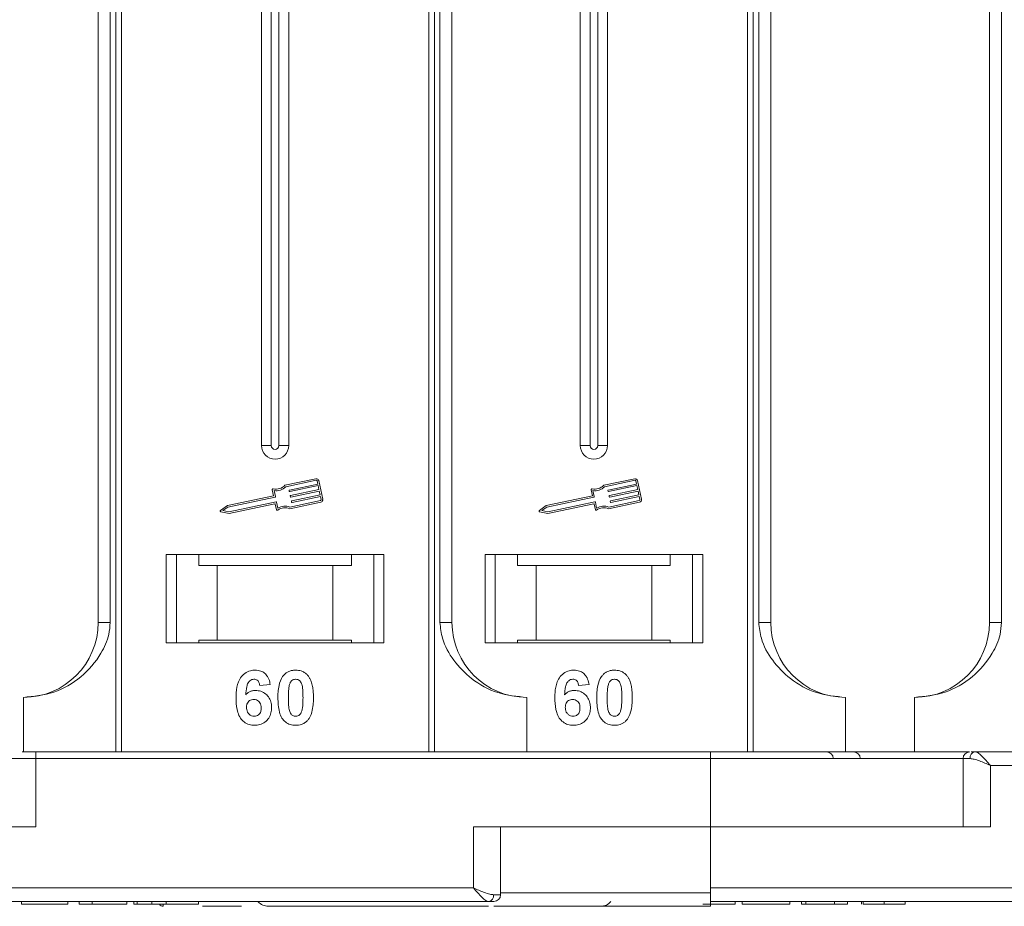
# Model space of a CAD drawing. Header units: millimetres. Extents: x -1004 to 529, y -22 to 1052.
# Tile 19 of 78: x -221 to -149, y 196 to 261. Entities that reach past the tile are written whole.
import ezdxf

# ---------------------------------------------------------------- set-up
doc = ezdxf.new("R2010")
doc.units = ezdxf.units.MM

msp = doc.modelspace()

# ---------------------------------------------------------------- linework, layer by layer
at = {"color": 7, "linetype": 'Continuous', "lineweight": 15}
for p, q in [((-215.232, 332.676), (-215.232, 217.176)), ((-214.346, 217.176), (-214.346, 332.676)), ((-213.939, 332.676), (-213.939, 207.676)), ((-213.52, 207.676), (-213.52, 332.676)), ((-203.232, 332.676), (-203.232, 230.176)), ((-202.517, 332.676), (-202.517, 230.176)), ((-201.947, 230.176), (-201.947, 332.676)), ((-201.232, 230.176), (-201.232, 332.676)), ((-190.944, 332.676), (-190.944, 207.676)), ((-190.525, 207.676), (-190.525, 332.676)), ((-190.117, 332.676), (-190.117, 217.176)), ((-189.232, 217.176), (-189.232, 332.676)), ((-179.802, 332.676), (-179.802, 230.176)), ((-179.087, 332.676), (-179.087, 230.176)), ((-178.517, 230.176), (-178.517, 332.676)), ((-177.802, 230.176), (-177.802, 332.676)), ((-167.514, 332.676), (-167.514, 207.676)), ((-167.095, 207.676), (-167.095, 332.676)), ((-166.688, 332.676), (-166.688, 217.176)), ((-165.802, 217.176), (-165.802, 332.676)), ((-149.732, 332.676), (-149.732, 217.176)), ((-148.846, 217.176), (-148.846, 332.676)), ((-202.517, 230.176), (-203.232, 230.176)), ((-201.232, 230.176), (-201.947, 230.176)), ((-179.087, 230.176), (-179.802, 230.176)), ((-177.802, 230.176), (-178.517, 230.176)), ((-199.235, 227.742), (-201.514, 227.261)), ((-199.211, 227.627), (-201.454, 227.153)), ((-201.175, 226.912), (-199.093, 227.352)), ((-199.069, 227.237), (-201.151, 226.797)), ((-199.093, 227.352), (-199.141, 227.582)), ((-199.008, 226.95), (-199.069, 227.237)), ((-198.735, 226.227), (-199.027, 227.606)), ((-175.806, 227.742), (-178.084, 227.261)), ((-175.782, 227.627), (-178.024, 227.153)), ((-177.746, 226.912), (-175.663, 227.352)), ((-175.639, 227.237), (-177.722, 226.797)), ((-175.663, 227.352), (-175.712, 227.582)), ((-175.578, 226.95), (-175.639, 227.237)), ((-175.306, 226.227), (-175.597, 227.606)), ((-202.342, 226.486), (-205.741, 225.768)), ((-202.436, 226.93), (-202.342, 226.486)), ((-202.303, 226.868), (-202.209, 226.424)), ((-201.186, 226.82), (-201.198, 226.877)), ((-201.091, 226.51), (-199.008, 226.95)), ((-198.984, 226.835), (-201.066, 226.395)), ((-201.006, 226.108), (-198.923, 226.548)), ((-198.923, 226.548), (-198.984, 226.835)), ((-178.913, 226.486), (-182.311, 225.768)), ((-179.007, 226.93), (-178.913, 226.486)), ((-178.873, 226.868), (-178.78, 226.424)), ((-177.757, 226.82), (-177.769, 226.877)), ((-177.661, 226.51), (-175.578, 226.95)), ((-175.554, 226.835), (-177.637, 226.395)), ((-177.576, 226.108), (-175.493, 226.548)), ((-175.493, 226.548), (-175.554, 226.835)), ((-205.741, 225.768), (-206.243, 225.417)), ((-202.232, 226.389), (-205.693, 225.658)), ((-205.62, 225.313), (-202.159, 226.044)), ((-205.619, 225.193), (-202.25, 225.905)), ((-202.215, 225.882), (-202.127, 225.467)), ((-202.124, 226.022), (-202.03, 225.577)), ((-201.15, 225.537), (-198.871, 226.019)), ((-201.138, 225.66), (-198.895, 226.133)), ((-201.101, 226.418), (-201.113, 226.475)), ((-201.016, 226.016), (-201.028, 226.073)), ((-198.899, 226.433), (-200.981, 225.993)), ((-198.85, 226.203), (-198.899, 226.433)), ((-182.311, 225.768), (-182.813, 225.417)), ((-178.802, 226.389), (-182.264, 225.658)), ((-182.191, 225.313), (-178.729, 226.044)), ((-182.19, 225.193), (-178.82, 225.905)), ((-178.785, 225.882), (-178.697, 225.467)), ((-178.695, 226.022), (-178.601, 225.577)), ((-177.72, 225.537), (-175.442, 226.019)), ((-177.709, 225.66), (-175.466, 226.133)), ((-177.672, 226.418), (-177.684, 226.475)), ((-177.587, 226.016), (-177.599, 226.073)), ((-175.469, 226.433), (-177.552, 225.993)), ((-175.421, 226.203), (-175.469, 226.433)), ((-206.221, 225.311), (-205.619, 225.193)), ((-205.693, 225.658), (-206.062, 225.4)), ((-206.062, 225.4), (-205.62, 225.313)), ((-182.791, 225.311), (-182.19, 225.193)), ((-182.264, 225.658), (-182.633, 225.4)), ((-182.633, 225.4), (-182.191, 225.313)), ((-194.232, 222.176), (-210.232, 222.176)), ((-210.232, 222.176), (-210.232, 215.676)), ((-209.482, 215.676), (-209.482, 222.176)), ((-207.845, 222.176), (-207.845, 221.376)), ((-196.618, 221.376), (-196.618, 222.176)), ((-194.982, 222.176), (-194.982, 215.676)), ((-194.232, 215.676), (-194.232, 222.176)), ((-170.802, 222.176), (-186.802, 222.176)), ((-186.802, 222.176), (-186.802, 215.676)), ((-186.052, 215.676), (-186.052, 222.176)), ((-184.416, 222.176), (-184.416, 221.376)), ((-173.189, 221.376), (-173.189, 222.176)), ((-171.552, 222.176), (-171.552, 215.676)), ((-170.802, 215.676), (-170.802, 222.176)), ((-207.845, 221.376), (-206.482, 221.376)), ((-206.482, 221.376), (-206.482, 215.876)), ((-206.482, 221.376), (-197.982, 221.376)), ((-197.982, 215.876), (-197.982, 221.376)), ((-197.982, 221.376), (-196.618, 221.376)), ((-184.416, 221.376), (-183.052, 221.376)), ((-183.052, 221.376), (-183.052, 215.876)), ((-183.052, 221.376), (-174.552, 221.376)), ((-174.552, 215.876), (-174.552, 221.376)), ((-174.552, 221.376), (-173.189, 221.376)), ((-215.232, 217.176), (-214.346, 217.176)), ((-190.117, 217.176), (-189.232, 217.176)), ((-166.688, 217.176), (-165.802, 217.176)), ((-149.732, 217.176), (-148.846, 217.176)), ((-210.232, 215.676), (-194.232, 215.676)), ((-206.482, 215.876), (-207.845, 215.876)), ((-207.845, 215.676), (-207.845, 215.876)), ((-206.482, 215.876), (-197.982, 215.876)), ((-196.618, 215.876), (-197.982, 215.876)), ((-196.618, 215.876), (-196.618, 215.676)), ((-186.802, 215.676), (-170.802, 215.676)), ((-183.052, 215.876), (-184.416, 215.876)), ((-184.416, 215.676), (-184.416, 215.876)), ((-183.052, 215.876), (-174.552, 215.876)), ((-173.189, 215.876), (-174.552, 215.876)), ((-173.189, 215.876), (-173.189, 215.676)), ((-202.591, 212.631), (-203.36, 212.547)), ((-179.161, 212.631), (-179.93, 212.547)), ((-220.732, 207.676), (-220.732, 211.676)), ((-183.732, 211.676), (-183.732, 207.676)), ((-160.302, 211.676), (-160.302, 207.676)), ((-155.232, 207.676), (-155.232, 211.676)), ((-219.803, 207.176), (-219.803, 207.676)), ((-170.232, 207.676), (-219.803, 207.676)), ((-170.232, 207.176), (-170.232, 207.676)), ((-155.232, 207.676), (-151.242, 207.676)), ((-79.232, 207.676), (-150.787, 207.676)), ((-221.803, 207.176), (-219.803, 207.176)), ((-219.803, 202.176), (-219.803, 207.176)), ((-219.803, 207.176), (-170.232, 207.176)), ((-170.232, 207.176), (-170.232, 202.176)), ((-170.232, 207.176), (-151.669, 207.176)), ((-151.669, 207.176), (-151.669, 202.176)), ((-151.159, 207.176), (-151.669, 207.176)), ((-149.669, 202.176), (-149.669, 206.676)), ((-149.669, 206.676), (-79.232, 206.676)), ((-237.232, 202.176), (-219.803, 202.176)), ((-170.232, 202.176), (-187.66, 202.176)), ((-187.66, 202.176), (-187.66, 197.676)), ((-185.66, 197.176), (-185.66, 202.176)), ((-170.232, 197.676), (-170.232, 202.176)), ((-170.232, 202.176), (-149.669, 202.176)), ((-187.66, 197.676), (-237.232, 197.676)), ((-134.772, 197.676), (-170.232, 197.676)), ((-170.232, 197.326), (-170.232, 197.676)), ((-186.169, 197.176), (-185.66, 197.176)), ((-185.66, 197.326), (-170.232, 197.326)), ((-237.232, 196.676), (-186.542, 196.676)), ((-237.232, 196.676), (-212.604, 196.676)), ((-220.873, 196.676), (-220.873, 196.476)), ((-220.873, 196.476), (-217.475, 196.476)), ((-217.475, 196.676), (-217.475, 196.476)), ((-216.642, 196.676), (-216.642, 196.476)), ((-216.642, 196.476), (-215.68, 196.476)), ((-215.68, 196.676), (-215.68, 196.476)), ((-215.68, 196.476), (-213.116, 196.476)), ((-213.116, 196.676), (-213.116, 196.476)), ((-212.604, 196.676), (-212.604, 196.476)), ((-212.38, 196.676), (-212.38, 196.476)), ((-211.292, 196.676), (-211.292, 196.476)), ((-210.452, 196.326), (-210.452, 196.326)), ((-210.239, 196.676), (-210.239, 196.476)), ((-207.86, 196.676), (-207.86, 196.476)), ((-170.232, 196.676), (-135.232, 196.676)), ((-170.232, 196.676), (-143.802, 196.676)), ((-168.43, 196.676), (-168.43, 196.476)), ((-167.918, 196.476), (-167.918, 196.676)), ((-167.918, 196.476), (-164.392, 196.476)), ((-164.392, 196.676), (-164.392, 196.476)), ((-163.559, 196.676), (-163.559, 196.476)), ((-163.559, 196.476), (-163.238, 196.476)), ((-163.238, 196.676), (-163.238, 196.476)), ((-163.238, 196.476), (-161.123, 196.476)), ((-161.123, 196.476), (-161.123, 196.676)), ((-161.123, 196.476), (-160.161, 196.476)), ((-160.161, 196.676), (-160.161, 196.476)), ((-159.136, 196.676), (-159.136, 196.476)), ((-159.026, 196.676), (-159.026, 196.476)), ((-157.475, 196.676), (-157.475, 196.476)), ((-155.93, 196.676), (-155.93, 196.476))]:
    msp.add_line(p, q, dxfattribs=at)
for centre, radius, start, end in [((-202.232, 230.176), 1, 180, 0), ((-202.232, 230.176), 0.285, 180, 0), ((-178.802, 230.176), 1, 180, 0), ((-178.802, 230.176), 0.285, 180, 0), ((-202.16, 227.848), 0.873, 256.41469, 317.74736), ((-199.199, 227.57), 0.176, 11.9297, 101.9297), ((-199.199, 227.57), 0.0587, 11.9297, 101.9297), ((-178.73, 227.848), 0.873, 256.41469, 317.74736), ((-175.769, 227.57), 0.176, 11.9297, 101.9297), ((-175.769, 227.57), 0.0587, 11.9297, 101.9297), ((-202.379, 226.942), 0.0587, 76.41469, 191.9297), ((-202.16, 227.848), 0.99, 261.69305, 315.48899), ((-201.169, 226.883), 0.0294, 101.9297, 191.9297), ((-201.157, 226.826), 0.0294, 191.9297, 281.9297), ((-201.084, 226.481), 0.0294, 101.9297, 191.9297), ((-178.949, 226.942), 0.0587, 76.41469, 191.9297), ((-178.73, 227.848), 0.99, 261.69305, 315.48899), ((-177.74, 226.883), 0.0294, 101.9297, 191.9297), ((-177.728, 226.826), 0.0294, 191.9297, 281.9297), ((-177.655, 226.481), 0.0294, 101.9297, 191.9297), ((-202.243, 225.876), 0.0294, 11.9297, 101.9297), ((-202.238, 226.418), 0.0294, 281.9297, 11.9297), ((-202.153, 226.015), 0.0294, 11.9297, 101.9297), ((-201.072, 226.424), 0.0294, 191.9297, 281.9297), ((-200.999, 226.079), 0.0294, 101.9297, 191.9297), ((-200.987, 226.022), 0.0294, 191.9297, 281.9297), ((-198.908, 226.191), 0.0587, 281.9297, 11.9297), ((-198.908, 226.191), 0.176, 281.9297, 11.9297), ((-178.814, 225.876), 0.0294, 11.9297, 101.9297), ((-178.808, 226.418), 0.0294, 281.9297, 11.9297), ((-178.723, 226.015), 0.0294, 11.9297, 101.9297), ((-177.643, 226.424), 0.0294, 191.9297, 281.9297), ((-177.57, 226.079), 0.0294, 101.9297, 191.9297), ((-177.558, 226.022), 0.0294, 191.9297, 281.9297), ((-175.478, 226.191), 0.0587, 281.9297, 11.9297), ((-175.478, 226.191), 0.176, 281.9297, 11.9297), ((-206.209, 225.369), 0.0587, 124.95116, 258.90824), ((-202.069, 225.479), 0.0587, 191.9297, 307.44471), ((-201.503, 224.739), 0.873, 66.11204, 127.44471), ((-201.503, 224.739), 0.99, 68.37041, 122.16635), ((-182.78, 225.369), 0.0587, 124.95116, 258.90824), ((-178.64, 225.479), 0.0587, 191.9297, 307.44471), ((-178.074, 224.739), 0.873, 66.11204, 127.44471), ((-178.074, 224.739), 0.99, 68.37041, 122.16635), ((-220.732, 217.176), 5.5, 270, 0), ((-183.732, 217.176), 5.5, 180, 270), ((-160.302, 217.176), 5.5, 180, 270), ((-155.232, 217.176), 5.5, 270, 0), ((-161.714, 207.176), 0.5, 0, 90), ((-159.731, 207.176), 0.5, 0, 90), ((-151.169, 207.176), 0.5, 90, 180), ((-150.712, 207.231), 0.451, 99.5202, 187.08135), ((-186.617, 197.12), 0.451, 279.5202, 7.08135), ((-186.16, 197.176), 0.5, 270, 0), ((-210.452, 196.676), 0.35, 215.64347, 270.00182), ((-202.732, 197.326), 1, 221.2946, 270), ((-178.302, 197.326), 1, 270, 319.04573)]:
    msp.add_arc(centre, radius, start, end, dxfattribs=at)
for points, knots in [([(-220.732, 211.676), (-219.972, 211.752), (-218.452, 211.905), (-216.43, 213.094), (-215.098, 214.645), (-214.437, 216.089), (-214.371, 216.881), (-214.346, 217.176)], [0, 0, 0, 0, 0.249096, 0.498243, 0.745205, 0.90541, 1, 1, 1, 1]), ([(-190.117, 217.176), (-190.074, 216.785), (-189.962, 215.786), (-189.139, 214.332), (-187.769, 212.919), (-185.903, 211.882), (-184.453, 211.744), (-183.732, 211.676)], [0, 0, 0, 0, 0.125713, 0.321276, 0.524466, 0.763484, 1, 1, 1, 1]), ([(-166.688, 217.176), (-166.644, 216.785), (-166.533, 215.786), (-165.709, 214.332), (-164.339, 212.919), (-162.474, 211.882), (-161.024, 211.744), (-160.302, 211.676)], [0, 0, 0, 0, 0.125713, 0.321276, 0.524466, 0.763484, 1, 1, 1, 1]), ([(-155.232, 211.676), (-154.472, 211.752), (-152.952, 211.905), (-150.93, 213.094), (-149.598, 214.645), (-148.937, 216.089), (-148.871, 216.881), (-148.846, 217.176)], [0, 0, 0, 0, 0.249096, 0.498243, 0.745205, 0.90541, 1, 1, 1, 1]), ([(-205.104, 211.622), (-205.101, 211.755), (-205.092, 212.157), (-205.001, 212.712), (-204.723, 213.221), (-204.376, 213.523), (-204.006, 213.661), (-203.773, 213.672), (-203.688, 213.676)], [0, 0, 0, 0, 0.142337, 0.429127, 0.589943, 0.751205, 0.909895, 1, 1, 1, 1]), ([(-203.688, 213.676), (-203.552, 213.665), (-203.306, 213.646), (-202.994, 213.462), (-202.753, 213.185), (-202.637, 212.888), (-202.601, 212.689), (-202.591, 212.631)], [0, 0, 0, 0, 0.242691, 0.439002, 0.635006, 0.895059, 1, 1, 1, 1]), ([(-201.631, 213.269), (-201.586, 213.319), (-201.496, 213.421), (-201.327, 213.537), (-201.139, 213.62), (-200.969, 213.658), (-200.828, 213.673), (-200.755, 213.675), (-200.719, 213.676)], [0, 0, 0, 0, 0.193776, 0.3936, 0.587864, 0.788908, 0.894169, 1, 1, 1, 1]), ([(-200.719, 213.676), (-200.652, 213.673), (-200.517, 213.669), (-200.319, 213.625), (-200.129, 213.547), (-199.984, 213.448), (-199.877, 213.35), (-199.828, 213.293), (-199.804, 213.264)], [0, 0, 0, 0, 0.192627, 0.388684, 0.582013, 0.783201, 0.891038, 1, 1, 1, 1]), ([(-181.674, 211.622), (-181.671, 211.755), (-181.662, 212.157), (-181.572, 212.712), (-181.294, 213.221), (-180.947, 213.523), (-180.577, 213.661), (-180.344, 213.672), (-180.259, 213.676)], [0, 0, 0, 0, 0.142337, 0.429127, 0.589943, 0.751205, 0.909895, 1, 1, 1, 1]), ([(-180.259, 213.676), (-180.123, 213.665), (-179.877, 213.646), (-179.564, 213.462), (-179.323, 213.185), (-179.208, 212.888), (-179.172, 212.689), (-179.161, 212.631)], [0, 0, 0, 0, 0.2426908, 0.4390024, 0.635006, 0.8950587, 1, 1, 1, 1]), ([(-178.201, 213.269), (-178.157, 213.319), (-178.067, 213.421), (-177.898, 213.537), (-177.709, 213.62), (-177.54, 213.658), (-177.399, 213.673), (-177.326, 213.675), (-177.289, 213.676)], [0, 0, 0, 0, 0.193776, 0.3936, 0.587864, 0.788908, 0.894169, 1, 1, 1, 1]), ([(-177.289, 213.676), (-177.223, 213.673), (-177.088, 213.669), (-176.89, 213.625), (-176.699, 213.547), (-176.555, 213.448), (-176.448, 213.35), (-176.399, 213.293), (-176.374, 213.264)], [0, 0, 0, 0, 0.192627, 0.388684, 0.582013, 0.783201, 0.891038, 1, 1, 1, 1]), ([(-203.787, 213.009), (-203.841, 213.003), (-203.949, 212.993), (-204.102, 212.892), (-204.243, 212.72), (-204.352, 212.358), (-204.376, 212.058), (-204.393, 211.853)], [0, 0, 0, 0, 0.112049, 0.22438, 0.370115, 0.570276, 1, 1, 1, 1]), ([(-203.36, 212.547), (-203.372, 212.625), (-203.392, 212.747), (-203.482, 212.891), (-203.588, 212.972), (-203.696, 213.005), (-203.762, 213.008), (-203.787, 213.009)], [0, 0, 0, 0, 0.33384, 0.524547, 0.716372, 0.891824, 1, 1, 1, 1]), ([(-202.027, 211.656), (-202.024, 211.79), (-202.019, 212.093), (-201.947, 212.62), (-201.806, 213.041), (-201.648, 213.247), (-201.631, 213.269)], [0, 0, 0, 0, 0.237381, 0.538918, 0.949082, 1, 1, 1, 1]), ([(-201.172, 212.616), (-201.148, 212.685), (-201.11, 212.798), (-201.002, 212.923), (-200.878, 212.99), (-200.779, 213.006), (-200.725, 213.009), (-200.719, 213.009)], [0, 0, 0, 0, 0.334804, 0.542561, 0.750382, 0.970721, 1, 1, 1, 1]), ([(-200.719, 213.009), (-200.662, 213.003), (-200.56, 212.993), (-200.432, 212.918), (-200.322, 212.778), (-200.222, 212.507), (-200.185, 212.11), (-200.182, 211.803), (-200.18, 211.648)], [0, 0, 0, 0, 0.105646, 0.186221, 0.267042, 0.431541, 0.712708, 1, 1, 1, 1]), ([(-199.804, 213.264), (-199.765, 213.21), (-199.685, 213.101), (-199.58, 212.869), (-199.49, 212.573), (-199.44, 212.242), (-199.415, 211.933), (-199.412, 211.743), (-199.411, 211.648)], [0, 0, 0, 0, 0.118432, 0.239329, 0.449434, 0.664178, 0.83182, 1, 1, 1, 1]), ([(-180.358, 213.009), (-180.412, 213.003), (-180.52, 212.993), (-180.672, 212.892), (-180.814, 212.72), (-180.922, 212.358), (-180.947, 212.058), (-180.963, 211.853)], [0, 0, 0, 0, 0.112049, 0.22438, 0.370115, 0.570276, 1, 1, 1, 1]), ([(-179.93, 212.547), (-179.943, 212.625), (-179.962, 212.747), (-180.053, 212.891), (-180.158, 212.972), (-180.266, 213.005), (-180.332, 213.008), (-180.358, 213.009)], [0, 0, 0, 0, 0.33384, 0.524547, 0.716372, 0.891824, 1, 1, 1, 1]), ([(-178.597, 211.656), (-178.595, 211.79), (-178.59, 212.093), (-178.517, 212.62), (-178.376, 213.041), (-178.219, 213.247), (-178.201, 213.269)], [0, 0, 0, 0, 0.237381, 0.538918, 0.949082, 1, 1, 1, 1]), ([(-177.742, 212.616), (-177.719, 212.685), (-177.681, 212.798), (-177.572, 212.923), (-177.449, 212.99), (-177.35, 213.006), (-177.296, 213.009), (-177.289, 213.009)], [0, 0, 0, 0, 0.334804, 0.542561, 0.750382, 0.970721, 1, 1, 1, 1]), ([(-177.289, 213.009), (-177.232, 213.003), (-177.131, 212.993), (-177.002, 212.918), (-176.892, 212.778), (-176.792, 212.507), (-176.756, 212.11), (-176.753, 211.803), (-176.751, 211.648)], [0, 0, 0, 0, 0.105646, 0.186221, 0.267042, 0.431541, 0.712708, 1, 1, 1, 1]), ([(-176.374, 213.264), (-176.335, 213.21), (-176.256, 213.101), (-176.15, 212.869), (-176.061, 212.573), (-176.01, 212.242), (-175.986, 211.933), (-175.983, 211.743), (-175.982, 211.648)], [0, 0, 0, 0, 0.118432, 0.239329, 0.449434, 0.664178, 0.83182, 1, 1, 1, 1]), ([(-204.393, 211.853), (-204.346, 211.902), (-204.252, 212), (-204.107, 212.091), (-203.979, 212.141), (-203.88, 212.169), (-203.777, 212.185), (-203.706, 212.187), (-203.67, 212.188)], [0, 0, 0, 0, 0.2436536, 0.4957602, 0.6178923, 0.7415029, 0.8700251, 1, 1, 1, 1]), ([(-203.67, 212.188), (-203.534, 212.176), (-203.262, 212.151), (-202.914, 211.935), (-202.648, 211.634), (-202.507, 211.281), (-202.494, 211.037), (-202.488, 210.929)], [0, 0, 0, 0, 0.210216, 0.421975, 0.620016, 0.831037, 1, 1, 1, 1]), ([(-201.257, 211.648), (-201.257, 211.715), (-201.256, 211.848), (-201.25, 212.029), (-201.24, 212.191), (-201.226, 212.333), (-201.207, 212.476), (-201.184, 212.569), (-201.172, 212.616)], [0, 0, 0, 0, 0.20527, 0.410616, 0.557148, 0.703844, 0.851475, 1, 1, 1, 1]), ([(-180.963, 211.853), (-180.917, 211.902), (-180.823, 212), (-180.677, 212.091), (-180.55, 212.141), (-180.451, 212.169), (-180.347, 212.185), (-180.276, 212.187), (-180.241, 212.188)], [0, 0, 0, 0, 0.243654, 0.49576, 0.617892, 0.741503, 0.870025, 1, 1, 1, 1]), ([(-180.241, 212.188), (-180.105, 212.176), (-179.833, 212.151), (-179.484, 211.935), (-179.219, 211.634), (-179.077, 211.281), (-179.064, 211.037), (-179.059, 210.929)], [0, 0, 0, 0, 0.210216, 0.421975, 0.620016, 0.831037, 1, 1, 1, 1]), ([(-177.828, 211.648), (-177.827, 211.715), (-177.826, 211.848), (-177.821, 212.029), (-177.811, 212.191), (-177.796, 212.333), (-177.778, 212.476), (-177.754, 212.569), (-177.742, 212.616)], [0, 0, 0, 0, 0.20527, 0.410616, 0.557148, 0.703844, 0.851475, 1, 1, 1, 1]), ([(-203.746, 209.624), (-203.881, 209.635), (-204.153, 209.656), (-204.513, 209.857), (-204.805, 210.162), (-205.045, 210.698), (-205.099, 211.209), (-205.103, 211.564), (-205.104, 211.622)], [0, 0, 0, 0, 0.148269, 0.297647, 0.442421, 0.607851, 0.935658, 1, 1, 1, 1]), ([(-204.334, 210.946), (-204.329, 211.029), (-204.321, 211.165), (-204.23, 211.335), (-204.108, 211.443), (-203.959, 211.512), (-203.852, 211.518), (-203.8, 211.522)], [0, 0, 0, 0, 0.2767209, 0.4568705, 0.6370074, 0.8240683, 1, 1, 1, 1]), ([(-203.8, 211.522), (-203.732, 211.516), (-203.607, 211.506), (-203.447, 211.412), (-203.328, 211.277), (-203.266, 211.092), (-203.26, 210.959), (-203.257, 210.889)], [0, 0, 0, 0, 0.2137567, 0.3949441, 0.5765849, 0.7773109, 1, 1, 1, 1]), ([(-200.719, 209.624), (-200.854, 209.634), (-201.126, 209.655), (-201.48, 209.853), (-201.768, 210.167), (-202.001, 210.778), (-202.016, 211.298), (-202.027, 211.656)], [0, 0, 0, 0, 0.147528, 0.296569, 0.43214, 0.608737, 1, 1, 1, 1]), ([(-200.719, 210.291), (-200.787, 210.299), (-200.897, 210.312), (-201.026, 210.398), (-201.129, 210.549), (-201.222, 210.821), (-201.251, 211.211), (-201.255, 211.502), (-201.257, 211.648)], [0, 0, 0, 0, 0.125351, 0.202197, 0.279182, 0.459742, 0.727968, 1, 1, 1, 1]), ([(-200.18, 211.648), (-200.181, 211.582), (-200.182, 211.448), (-200.188, 211.268), (-200.198, 211.107), (-200.212, 210.965), (-200.231, 210.823), (-200.254, 210.73), (-200.266, 210.684)], [0, 0, 0, 0, 0.205942, 0.411959, 0.558149, 0.704502, 0.851801, 1, 1, 1, 1]), ([(-199.411, 211.648), (-199.413, 211.515), (-199.419, 211.211), (-199.489, 210.691), (-199.627, 210.269), (-199.784, 210.061), (-199.807, 210.031)], [0, 0, 0, 0, 0.236629, 0.537361, 0.932986, 1, 1, 1, 1]), ([(-180.317, 209.624), (-180.452, 209.635), (-180.723, 209.656), (-181.083, 209.857), (-181.375, 210.162), (-181.615, 210.698), (-181.67, 211.209), (-181.673, 211.564), (-181.674, 211.622)], [0, 0, 0, 0, 0.148269, 0.297647, 0.442421, 0.607851, 0.935658, 1, 1, 1, 1]), ([(-180.905, 210.946), (-180.9, 211.029), (-180.892, 211.165), (-180.801, 211.335), (-180.679, 211.443), (-180.53, 211.512), (-180.422, 211.518), (-180.37, 211.522)], [0, 0, 0, 0, 0.276721, 0.45687, 0.637007, 0.824068, 1, 1, 1, 1]), ([(-180.37, 211.522), (-180.303, 211.516), (-180.178, 211.506), (-180.017, 211.412), (-179.898, 211.277), (-179.836, 211.092), (-179.831, 210.959), (-179.828, 210.889)], [0, 0, 0, 0, 0.213757, 0.394944, 0.576585, 0.777311, 1, 1, 1, 1]), ([(-177.289, 209.624), (-177.425, 209.634), (-177.696, 209.655), (-178.05, 209.853), (-178.339, 210.167), (-178.572, 210.778), (-178.587, 211.298), (-178.597, 211.656)], [0, 0, 0, 0, 0.147528, 0.296569, 0.43214, 0.608737, 1, 1, 1, 1]), ([(-177.289, 210.291), (-177.358, 210.299), (-177.468, 210.312), (-177.597, 210.398), (-177.699, 210.549), (-177.793, 210.821), (-177.822, 211.211), (-177.826, 211.502), (-177.828, 211.648)], [0, 0, 0, 0, 0.125351, 0.202197, 0.279182, 0.459742, 0.727968, 1, 1, 1, 1]), ([(-176.751, 211.648), (-176.751, 211.582), (-176.752, 211.448), (-176.758, 211.268), (-176.768, 211.107), (-176.782, 210.965), (-176.801, 210.823), (-176.825, 210.73), (-176.837, 210.684)], [0, 0, 0, 0, 0.205942, 0.411959, 0.558149, 0.704502, 0.851801, 1, 1, 1, 1]), ([(-175.982, 211.648), (-175.984, 211.515), (-175.989, 211.211), (-176.06, 210.691), (-176.198, 210.269), (-176.355, 210.061), (-176.378, 210.031)], [0, 0, 0, 0, 0.236629, 0.537361, 0.932986, 1, 1, 1, 1]), ([(-203.761, 210.291), (-203.829, 210.298), (-203.966, 210.312), (-204.141, 210.429), (-204.268, 210.587), (-204.326, 210.769), (-204.332, 210.889), (-204.334, 210.946)], [0, 0, 0, 0, 0.207905, 0.419981, 0.630626, 0.821735, 1, 1, 1, 1]), ([(-203.257, 210.889), (-203.261, 210.804), (-203.268, 210.666), (-203.341, 210.487), (-203.451, 210.378), (-203.595, 210.304), (-203.702, 210.296), (-203.761, 210.291)], [0, 0, 0, 0, 0.2886974, 0.4635526, 0.6399417, 0.8018084, 1, 1, 1, 1]), ([(-202.488, 210.929), (-202.496, 210.794), (-202.512, 210.524), (-202.677, 210.143), (-202.963, 209.844), (-203.336, 209.653), (-203.609, 209.634), (-203.746, 209.624)], [0, 0, 0, 0, 0.197831, 0.3973, 0.59891, 0.798741, 1, 1, 1, 1]), ([(-200.266, 210.684), (-200.29, 210.615), (-200.328, 210.503), (-200.435, 210.377), (-200.557, 210.311), (-200.656, 210.293), (-200.711, 210.291), (-200.719, 210.291)], [0, 0, 0, 0, 0.3336776, 0.5404125, 0.7472639, 0.9612091, 1, 1, 1, 1]), ([(-180.332, 210.291), (-180.4, 210.298), (-180.537, 210.312), (-180.712, 210.429), (-180.839, 210.587), (-180.896, 210.769), (-180.902, 210.889), (-180.905, 210.946)], [0, 0, 0, 0, 0.207905, 0.419981, 0.630626, 0.821735, 1, 1, 1, 1]), ([(-179.828, 210.889), (-179.832, 210.804), (-179.838, 210.666), (-179.912, 210.487), (-180.022, 210.378), (-180.166, 210.304), (-180.273, 210.296), (-180.332, 210.291)], [0, 0, 0, 0, 0.2886974, 0.4635526, 0.6399417, 0.8018084, 1, 1, 1, 1]), ([(-179.059, 210.929), (-179.066, 210.794), (-179.082, 210.524), (-179.248, 210.143), (-179.533, 209.844), (-179.907, 209.653), (-180.18, 209.634), (-180.317, 209.624)], [0, 0, 0, 0, 0.197831, 0.3973, 0.59891, 0.798741, 1, 1, 1, 1]), ([(-176.837, 210.684), (-176.86, 210.615), (-176.898, 210.503), (-177.006, 210.377), (-177.127, 210.311), (-177.226, 210.293), (-177.281, 210.291), (-177.289, 210.291)], [0, 0, 0, 0, 0.3336776, 0.5404125, 0.7472639, 0.9612091, 1, 1, 1, 1]), ([(-199.807, 210.031), (-199.851, 209.98), (-199.942, 209.878), (-200.11, 209.763), (-200.299, 209.68), (-200.468, 209.642), (-200.61, 209.627), (-200.682, 209.625), (-200.719, 209.624)], [0, 0, 0, 0, 0.193769, 0.393564, 0.587886, 0.789131, 0.894283, 1, 1, 1, 1]), ([(-176.378, 210.031), (-176.422, 209.98), (-176.512, 209.878), (-176.681, 209.763), (-176.87, 209.68), (-177.039, 209.642), (-177.18, 209.627), (-177.253, 209.625), (-177.289, 209.624)], [0, 0, 0, 0, 0.193769, 0.393564, 0.587886, 0.789131, 0.894283, 1, 1, 1, 1]), ([(-219.803, 207.676), (-219.962, 207.676), (-220.288, 207.676), (-220.648, 207.676), (-220.791, 207.676), (-220.824, 207.676)], [0, 0, 0, 0, 0.421218, 0.866389, 1, 1, 1, 1]), ([(-151.417, 207.676), (-151.667, 207.676), (-152.809, 207.676), (-155.035, 207.676), (-158.343, 207.676), (-162.083, 207.676), (-166.165, 207.676), (-168.89, 207.676), (-170.232, 207.676)], [0, 0, 0, 0, 0.046784, 0.213122, 0.379487, 0.592262, 0.799244, 1, 1, 1, 1]), ([(-150.787, 207.676), (-150.904, 207.676), (-151.03, 207.676), (-151.064, 207.676), (-151.067, 207.676)], [0, 0, 0, 0, 0.93147, 1, 1, 1, 1]), ([(-150.787, 207.676), (-150.719, 207.659), (-150.575, 207.623), (-150.296, 207.373), (-149.986, 207.043), (-149.775, 206.798), (-149.669, 206.676)], [0, 0, 0, 0, 0.23435, 0.498195, 0.748869, 1, 1, 1, 1]), ([(-151.159, 207.176), (-151.065, 207.166), (-150.855, 207.144), (-150.357, 206.972), (-149.938, 206.792), (-149.669, 206.676)], [0, 0, 0, 0, 0.227072, 0.501587, 1, 1, 1, 1]), ([(-186.542, 196.676), (-186.61, 196.692), (-186.754, 196.728), (-187.033, 196.978), (-187.343, 197.308), (-187.554, 197.553), (-187.66, 197.676)], [0, 0, 0, 0, 0.2343503, 0.4981953, 0.748869, 1, 1, 1, 1]), ([(-187.66, 197.676), (-187.391, 197.559), (-186.972, 197.379), (-186.474, 197.207), (-186.264, 197.185), (-186.169, 197.176)], [0, 0, 0, 0, 0.498413, 0.772928, 1, 1, 1, 1]), ([(-170.232, 196.326), (-170.232, 196.337), (-170.232, 196.359), (-170.232, 196.531), (-170.232, 196.785), (-170.232, 197.066), (-170.232, 197.252), (-170.232, 197.326)], [0, 0, 0, 0, 0.2146939, 0.4293877, 0.6440816, 0.8587754, 1, 1, 1, 1]), ([(-212.604, 196.476), (-212.603, 196.476), (-212.602, 196.476), (-212.587, 196.476), (-212.563, 196.476), (-212.521, 196.476), (-212.465, 196.476), (-212.408, 196.476), (-212.38, 196.476)], [0, 0, 0, 0, 0.15395, 0.308181, 0.478699, 0.649961, 0.824203, 1, 1, 1, 1]), ([(-212.38, 196.476), (-212.32, 196.476), (-212.2, 196.476), (-211.883, 196.476), (-211.563, 196.476), (-211.321, 196.476), (-211.292, 196.476)], [0, 0, 0, 0, 0.250896, 0.502166, 0.940512, 1, 1, 1, 1]), ([(-211.292, 196.476), (-211.23, 196.476), (-211.106, 196.476), (-210.922, 196.476), (-210.746, 196.476), (-210.579, 196.476), (-210.409, 196.476), (-210.296, 196.476), (-210.239, 196.476)], [0, 0, 0, 0, 0.185429, 0.37219, 0.527708, 0.683877, 0.841678, 1, 1, 1, 1]), ([(-210.452, 196.425), (-210.452, 196.402), (-210.451, 196.341), (-210.452, 196.331), (-210.452, 196.326)], [0, 0, 0, 0, 0.377883, 1, 1, 1, 1]), ([(-210.239, 196.476), (-210.105, 196.476), (-209.701, 196.476), (-209.047, 196.476), (-208.429, 196.476), (-208.001, 196.476), (-207.87, 196.476), (-207.862, 196.476), (-207.86, 196.476)], [0, 0, 0, 0, 0.101398, 0.306996, 0.506144, 0.685262, 0.924557, 1, 1, 1, 1]), ([(-207.557, 196.326), (-207.212, 196.326), (-206.245, 196.326), (-205.302, 196.326), (-204.696, 196.326)], [0, 0, 0, 0, 0.357051, 1, 1, 1, 1]), ([(-202.732, 196.326), (-202.685, 196.326), (-202.59, 196.326), (-201.81, 196.326), (-200.629, 196.326), (-199.139, 196.326), (-197.468, 196.326), (-195.504, 196.326), (-192.501, 196.326), (-189.474, 196.326), (-187.037, 196.326), (-186.542, 196.326)], [0, 0, 0, 0, 0.116801, 0.237217, 0.361008, 0.457797, 0.55457, 0.653419, 0.752252, 0.949669, 1, 1, 1, 1]), ([(-186.16, 196.326), (-185.836, 196.326), (-184.573, 196.326), (-181.928, 196.326), (-178.261, 196.326), (-174.235, 196.326), (-171.553, 196.326), (-170.232, 196.326)], [0, 0, 0, 0, 0.068027, 0.265043, 0.51709, 0.762232, 1, 1, 1, 1]), ([(-170.809, 196.476), (-170.676, 196.476), (-170.272, 196.476), (-169.612, 196.476), (-168.99, 196.476), (-168.565, 196.476), (-168.44, 196.476), (-168.432, 196.476), (-168.43, 196.476)], [0, 0, 0, 0, 0.102171, 0.30922, 0.51365, 0.692275, 0.932413, 1, 1, 1, 1]), ([(-159.026, 196.476), (-158.972, 196.476), (-158.864, 196.476), (-158.561, 196.476), (-158.095, 196.476), (-157.709, 196.476), (-157.475, 196.476)], [0, 0, 0, 0, 0.20646, 0.413515, 0.645211, 1, 1, 1, 1]), ([(-157.475, 196.476), (-157.341, 196.476), (-157.037, 196.476), (-156.585, 196.476), (-156.227, 196.476), (-155.972, 196.476), (-155.947, 196.476), (-155.93, 196.476)], [0, 0, 0, 0, 0.155292, 0.353145, 0.543243, 0.704067, 1, 1, 1, 1])]:
    msp.add_open_spline(points, degree=3, knots=knots, dxfattribs=at)
msp.add_open_spline([(-186.16, 196.676), (-186.178, 196.676), (-186.213, 196.676), (-186.432, 196.676), (-186.542, 196.676)], degree=3, dxfattribs=at)

doc.saveas('drawing.dxf')
